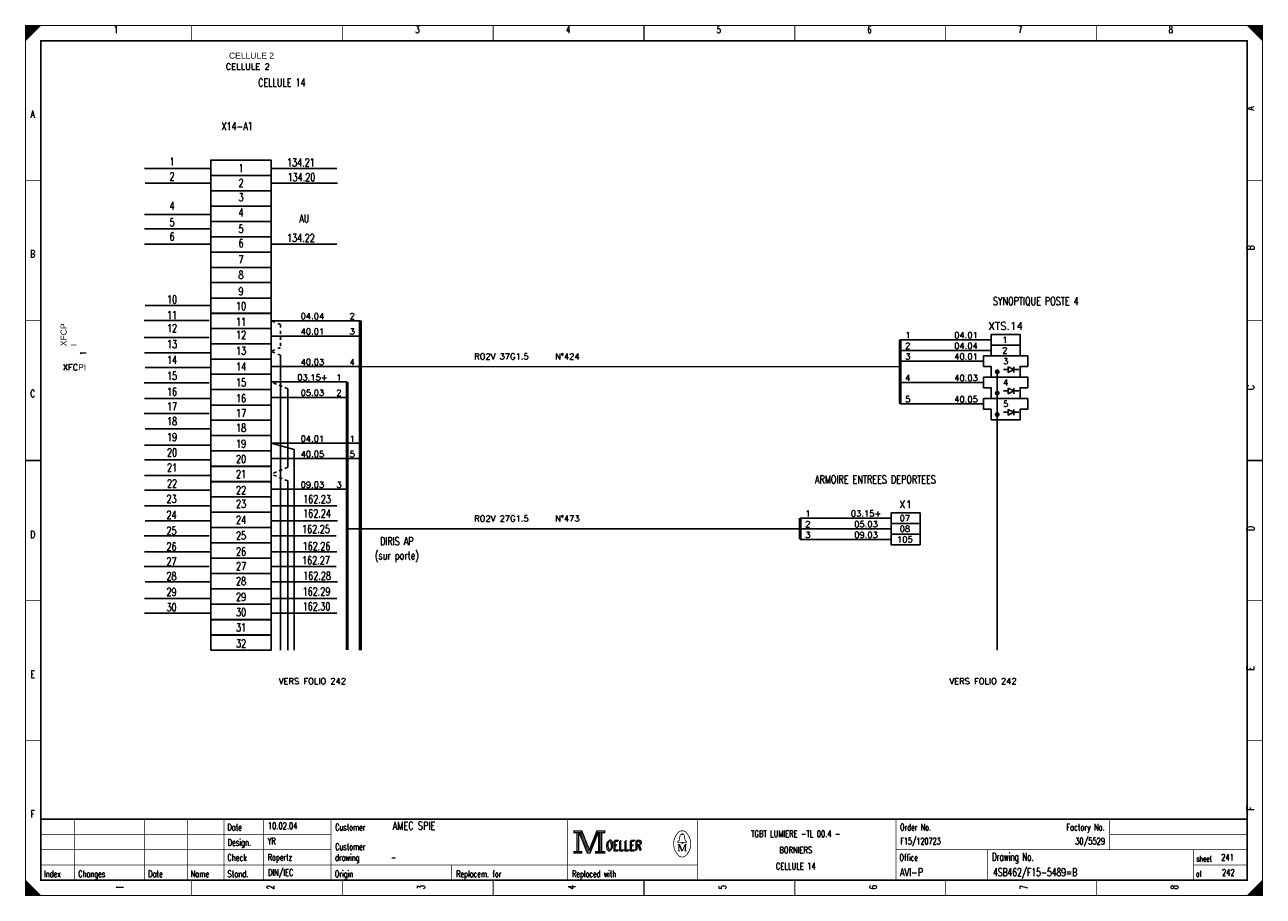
# Model space of a CAD drawing. Header units: centimetres. Extents: x 0 to 491, y -1040 to 69.
# Tile 6 of 181: x 50 to 91, y -960 to -931. Entities that reach past the tile are written whole.
import ezdxf
from ezdxf.enums import TextEntityAlignment as Align

# ---------------------------------------------------------------- set-up
doc = ezdxf.new("R2010")
doc.units = ezdxf.units.CM
doc.header["$MEASUREMENT"] = 0
doc.linetypes.add('CONTINU', pattern=[0])
doc.linetypes.add('DISCONTINU', pattern=[0.15, 0.1, -0.05])
doc.layers.get('0').update_dxf_attribs({"color": 9, "linetype": 'CONTINUOUS'})
for name, color, linetype in [('POINTILLE', 5, 'DISCONTINU'), ('SCH-3', 3, 'CONTINU'), ('TEXTE', 3, 'CONTINUOUS'), ('TRAIFIN', 1, 'CONTINUOUS'), ('TRAIGROS', 2, 'CONTINUOUS'), ('TRAIMOY', 4, 'CONTINUOUS')]:
    doc.layers.add(name, color=color, linetype=linetype)
doc.styles.get("Standard").update_dxf_attribs({"font": 'romans.shx', "bigfont": 'TXT.shx'})

# ---------------------------------------------------------------- blocks, each defined once
blk = doc.blocks.new('BRND')
at = {"layer": 'TRAIFIN'}
for p, q in [((0.8, -5.47), (0.8, -3.59)), ((0.8, -3.59), (2.68, -4.53)), ((2.68, -5.47), (2.68, -3.59)), ((-0.73, -4.53), (0.8, -4.53)), ((2.68, -4.53), (0.8, -5.47)), ((2.68, -4.53), (4.27, -4.53))]:
    blk.add_line(p, q, dxfattribs=at)
at = {"layer": 'TRAIMOY'}
blk.add_lwpolyline([(-4.75, -7), (-4.75, -3.5), (-7.25, -3.5), (-7.25, 0), (7.25, 0), (7.25, -3.5), (4.75, -3.5), (4.75, -7)], close=True, dxfattribs=at)

msp = doc.modelspace()

# ---------------------------------------------------------------- linework, layer by layer
at = {"color": 0, "linetype": 'Continuous'}
for p, q in [((53.898, -936.186), (56.031, -936.186)), ((58.059, -936.186), (60.192, -936.186)), ((53.916, -936.67), (56.049, -936.67)), ((58.077, -936.67), (60.21, -936.67)), ((53.898, -937.691), (56.031, -937.691)), ((53.898, -938.158), (56.031, -938.158)), ((53.898, -938.66), (56.031, -938.66)), ((58.059, -938.66), (60.192, -938.66)), ((53.916, -940.676), (56.049, -940.676)), ((53.88, -941.161), (56.013, -941.161)), ((53.88, -941.716), (56.013, -941.716)), ((53.898, -942.218), (56.031, -942.218)), ((53.916, -942.702), (56.049, -942.702)), ((53.88, -943.204), (56.013, -943.204)), ((53.898, -943.723), (56.031, -943.723)), ((53.88, -944.207), (56.013, -944.207)), ((53.916, -944.709), (56.049, -944.709)), ((53.898, -945.247), (56.031, -945.247)), ((53.898, -945.73), (56.031, -945.73)), ((53.898, -946.246), (56.031, -946.246)), ((53.898, -946.726), (56.031, -946.726)), ((53.898, -947.238), (56.031, -947.238)), ((58.059, -947.238), (60.192, -947.238)), ((53.916, -947.722), (56.049, -947.722)), ((58.077, -947.722), (60.21, -947.722)), ((53.88, -948.223), (56.013, -948.223)), ((58.041, -948.223), (60.174, -948.223)), ((53.898, -948.743), (56.031, -948.743)), ((58.059, -948.743), (60.192, -948.743)), ((53.88, -949.227), (56.013, -949.227)), ((58.041, -949.227), (60.174, -949.227)), ((53.916, -949.729), (56.049, -949.729)), ((58.077, -949.729), (60.21, -949.729)), ((53.898, -950.266), (56.031, -950.266)), ((58.059, -950.266), (60.192, -950.266)), ((53.898, -950.75), (56.031, -950.75)), ((58.059, -950.75), (60.192, -950.75))]:
    msp.add_line(p, q, dxfattribs=at)
at = {"color": 0, "const_width": 0.025, "flags": 128}
for points in [[(50, -945.75), (50, -931.5), (90.5, -931.5), (90.5, -960), (50, -960), (50, -945.75)], [(50, -931.5), (50.5, -931.5), (50, -932), (50, -931.5)], [(50.025, -931.5), (50.025, -931.975), (50.05, -931.95), (50.05, -931.5), (50.075, -931.5), (50.075, -931.925), (50.1, -931.9), (50.1, -931.5), (50.125, -931.5), (50.125, -931.875), (50.15, -931.85), (50.15, -931.5), (50.175, -931.5), (50.175, -931.825), (50.2, -931.8)], [(50.2, -931.8), (50.2, -931.5), (50.225, -931.5), (50.225, -931.775), (50.25, -931.75), (50.25, -931.5), (50.275, -931.5), (50.275, -931.725), (50.3, -931.7), (50.3, -931.5), (50.325, -931.5), (50.325, -931.675), (50.35, -931.65), (50.35, -931.5), (50.375, -931.5)], [(50.375, -931.5), (50.375, -931.625), (50.4, -931.6), (50.4, -931.5), (50.425, -931.5), (50.425, -931.575), (50.45, -931.55), (50.45, -931.5), (50.475, -931.5), (50.475, -931.525)], [(90, -931.5), (90.5, -932), (90.475, -931.975), (90.475, -931.5), (90.45, -931.5), (90.45, -931.95), (90.425, -931.925), (90.425, -931.5), (90.4, -931.5), (90.4, -931.9), (90.375, -931.875), (90.375, -931.5), (90.35, -931.5), (90.35, -931.85), (90.325, -931.825)], [(90.15, -931.65), (90.15, -931.5), (90.125, -931.5), (90.125, -931.625), (90.1, -931.6), (90.1, -931.5), (90.075, -931.5), (90.075, -931.575), (90.05, -931.55), (90.05, -931.5), (90.025, -931.5), (90.025, -931.525)], [(90.325, -931.825), (90.325, -931.5), (90.3, -931.5), (90.3, -931.8), (90.275, -931.775), (90.275, -931.5), (90.25, -931.5), (90.25, -931.75), (90.225, -931.725), (90.225, -931.5), (90.2, -931.5), (90.2, -931.7), (90.175, -931.675), (90.175, -931.5), (90.15, -931.5)], [(67.95, -957.88), (67.95, -957.95), (68.05, -957.95), (68.05, -958.55), (67.95, -958.55), (67.95, -958.62), (68.22, -958.62), (68.22, -958.55), (68.12, -958.55), (68.12, -957.95), (68.22, -957.95), (68.22, -957.88), (67.95, -957.88)], [(68.07, -957.93), (68.07, -958.57), (68.1, -958.57), (68.1, -957.93)], [(68.12, -957.95), (68.39, -958.62), (68.49, -958.62), (68.76, -957.95)], [(68.18, -957.95), (68.42, -958.54), (68.46, -958.54)], [(68.22, -957.88), (68.46, -958.48), (68.7, -957.88)], [(68.22, -957.95), (68.44, -958.51), (68.47, -958.51)], [(68.46, -958.58), (68.49, -958.58), (68.74, -957.95)], [(68.46, -958.54), (68.48, -958.54), (68.72, -957.95)], [(68.76, -957.95), (68.76, -958.55), (68.66, -958.55), (68.66, -958.62), (68.71, -958.62)], [(68.7, -957.88), (68.7, -957.95), (68.8, -957.95), (68.8, -958.55), (68.7, -958.55), (68.7, -958.62), (68.97, -958.62), (68.97, -958.55), (68.87, -958.55), (68.87, -957.95), (68.97, -957.95), (68.97, -957.88), (68.7, -957.88)], [(68.78, -957.93), (68.78, -958.57), (68.83, -958.57), (68.83, -957.93), (68.85, -957.93), (68.85, -958.57)], [(71.48, -958.26), (71.35, -958.26), (71.35, -958.24), (71.4, -958.2), (71.43, -958.04)], [(71.48, -958.01), (71.48, -957.98), (71.52, -957.98), (71.52, -958.01)], [(71.52, -958.26), (71.65, -958.26), (71.65, -958.24), (71.6, -958.2), (71.57, -958.04)], [(71.39, -958.33), (71.39, -958.54), (71.35, -958.54)], [(71.39, -958.33), (71.48, -958.54), (71.51, -958.54)], [(50, -959.5), (50, -960), (50.5, -960), (50, -959.5), (50.025, -959.525), (50.025, -960), (50.05, -960), (50.05, -959.55), (50.075, -959.575), (50.075, -960), (50.1, -960), (50.1, -959.6), (50.125, -959.625), (50.125, -960), (50.15, -960)], [(50.15, -960), (50.15, -959.65), (50.175, -959.675), (50.175, -960), (50.2, -960), (50.2, -959.7), (50.225, -959.725), (50.225, -960), (50.25, -960), (50.25, -959.75), (50.275, -959.775), (50.275, -960), (50.3, -960), (50.3, -959.8), (50.325, -959.825)], [(50.325, -959.825), (50.325, -960), (50.35, -960), (50.35, -959.85), (50.375, -959.875), (50.375, -960), (50.4, -960), (50.4, -959.9), (50.425, -959.925), (50.425, -960), (50.45, -960), (50.45, -959.95), (50.475, -959.975)], [(90.3, -960), (90.3, -959.7), (90.275, -959.725), (90.275, -960), (90.25, -960), (90.25, -959.75), (90.225, -959.775), (90.225, -960), (90.2, -960), (90.2, -959.8), (90.175, -959.825), (90.175, -960), (90.15, -960), (90.15, -959.85), (90.125, -959.875)], [(90.475, -959.525), (90.475, -960), (90.45, -960), (90.45, -959.55), (90.425, -959.575), (90.425, -960), (90.4, -960), (90.4, -959.6), (90.375, -959.625), (90.375, -960), (90.35, -960), (90.35, -959.65), (90.325, -959.675), (90.325, -960), (90.3, -960)], [(90.125, -959.875), (90.125, -960), (90.1, -960), (90.1, -959.9), (90.075, -959.925), (90.075, -960), (90.05, -960), (90.05, -959.95), (90.025, -959.975), (90.025, -960)]]:
    msp.add_lwpolyline(points, dxfattribs=at)
at = {"color": 0, "flags": 128}
for points, const_width in [([(50, -931.5), (90.5, -931.5), (90.5, -960), (50, -960)], 0.025), ([(50.5, -932), (90, -932), (90, -959.5), (50.5, -959.5)], 0.05), ([(50.5, -932), (90, -932), (90, -959.5), (50.5, -959.5)], 0.025), ([(67.97, -957.9), (68.2, -957.9), (68.2, -957.93), (67.97, -957.93)], 0.025), ([(68.72, -957.9), (68.95, -957.9), (68.95, -957.93), (68.72, -957.93)], 0.025), ([(67.97, -958.57), (68.2, -958.57), (68.2, -958.6), (67.97, -958.6)], 0.025), ([(68.68, -958.57), (68.95, -958.57), (68.95, -958.6), (68.68, -958.6)], 0.025), ([(71.48, -958.26), (71.52, -958.26), (71.52, -958.29), (71.48, -958.29)], 0.025)]:
    msp.add_lwpolyline(points, close=True, dxfattribs=dict(at, const_width=const_width))
at = {"color": 0}
for points, const_width in [([(55.438, -931.5), (55.438, -932)], 0.025), ([(60.375, -931.5), (60.375, -932)], 0.025), ([(65.312, -931.5), (65.312, -932)], 0.025), ([(70.25, -932), (70.25, -931.5)], 0.05), ([(70.25, -931.5), (70.25, -932)], 0.025), ([(75.188, -931.5), (75.188, -932)], 0.025), ([(80.125, -931.5), (80.125, -932)], 0.025), ([(85.062, -931.5), (85.062, -932)], 0.025), ([(50, -936.583), (50.5, -936.583)], 0.025), ([(90.5, -936.583), (90, -936.583)], 0.025), ([(50, -941.167), (50.5, -941.167)], 0.025), ([(90.5, -941.167), (90, -941.167)], 0.025), ([(50.5, -945.75), (50, -945.75)], 0.05), ([(50, -945.75), (50.5, -945.75)], 0.025), ([(90, -945.75), (90.5, -945.75)], 0.05), ([(90.5, -945.75), (90, -945.75)], 0.025), ([(50, -950.333), (50.5, -950.333)], 0.025), ([(90.5, -950.333), (90, -950.333)], 0.025), ([(50, -954.917), (50.5, -954.917)], 0.025), ([(90.5, -954.917), (90, -954.917)], 0.025), ([(90, -957.5), (50.5, -957.5)], 0.05), ([(51.6, -959.5), (51.6, -957.5)], 0.025), ([(53.9, -959.5), (53.9, -957.5)], 0.025), ([(55.3, -959.5), (55.3, -957.5)], 0.025), ([(56.5, -957.5), (56.5, -959.5)], 0.025), ([(57.8, -957.5), (57.8, -959.5)], 0.025), ([(60, -957.5), (60, -959.5)], 0.025), ([(67.75, -957.5), (67.75, -959.5)], 0.025), ([(72, -957.5), (72, -959.5)], 0.025), ([(78.5, -957.5), (78.5, -959.5)], 0.025), ([(85.5, -957.5), (85.5, -958.5)], 0.025), ([(50.5, -958), (60, -958)], 0.025), ([(68.15, -957.95), (68.4, -958.58)], 0.025), ([(68.47, -958.51), (68.7, -957.94)], 0.025), ([(71.46, -958.01), (71.55, -958.01)], 0.025), ([(85.5, -958), (90, -958)], 0.025), ([(50.5, -958.5), (60, -958.5)], 0.025), ([(68.4, -958.58), (68.46, -958.58)], 0.025), ([(71.35, -958.33), (71.42, -958.33)], 0.025), ([(71.39, -958.54), (71.43, -958.54)], 0.025), ([(71.42, -958.33), (71.51, -958.54)], 0.025), ([(71.51, -958.54), (71.59, -958.33)], 0.025), ([(71.65, -958.54), (71.57, -958.54)], 0.025), ([(71.59, -958.54), (71.59, -958.33)], 0.025), ([(71.59, -958.33), (71.65, -958.33)], 0.025), ([(71.61, -958.33), (71.61, -958.54)], 0.025), ([(78.5, -958.5), (90, -958.5)], 0.025), ([(81.5, -958.5), (81.5, -959.5)], 0.025), ([(88.25, -958.5), (88.25, -959.5)], 0.025), ([(50.5, -959), (72, -959)], 0.025), ([(63.95, -959), (63.95, -959.5)], 0.025), ([(88.25, -959), (90, -959)], 0.025), ([(55.438, -960), (55.438, -959.5)], 0.025), ([(60.375, -960), (60.375, -959.5)], 0.025), ([(65.312, -960), (65.312, -959.5)], 0.025), ([(70.25, -959.5), (70.25, -960)], 0.05), ([(70.25, -960), (70.25, -959.5)], 0.025), ([(75.188, -960), (75.188, -959.5)], 0.025), ([(80.125, -960), (80.125, -959.5)], 0.025), ([(85.062, -960), (85.062, -959.5)], 0.025), ([(90.5, -959.5), (90, -960)], 0.025), ([(50.475, -960), (50.475, -959.975)], 0.025)]:
    msp.add_lwpolyline(points, dxfattribs=dict(at, const_width=const_width))
at = {"color": 0, "linetype": 'Continuous'}
for points in [[(56.066, -936.41), (56.066, -935.908), (58.038, -935.908), (58.038, -936.41)], [(56.066, -936.912), (56.066, -936.41), (58.038, -936.41), (58.038, -936.912)], [(56.066, -937.414), (56.066, -936.912), (58.038, -936.912), (58.038, -937.414)], [(56.066, -937.916), (56.066, -937.414), (58.038, -937.414), (58.038, -937.916)], [(56.066, -938.418), (56.066, -937.916), (58.038, -937.916), (58.038, -938.418)], [(56.066, -938.92), (56.066, -938.418), (58.038, -938.418), (58.038, -938.92)], [(56.066, -939.422), (56.066, -938.92), (58.038, -938.92), (58.038, -939.422)], [(56.066, -939.924), (56.066, -939.422), (58.038, -939.422), (58.038, -939.924)], [(56.066, -940.427), (56.066, -939.924), (58.038, -939.924), (58.038, -940.427)], [(56.066, -940.929), (56.066, -940.427), (58.038, -940.427), (58.038, -940.929)], [(56.066, -941.421), (56.066, -940.919), (58.038, -940.919), (58.038, -941.421)], [(56.066, -941.923), (56.066, -941.421), (58.038, -941.421), (58.038, -941.923)], [(56.066, -942.425), (56.066, -941.923), (58.038, -941.923), (58.038, -942.425)], [(56.066, -942.927), (56.066, -942.425), (58.038, -942.425), (58.038, -942.927)], [(56.066, -943.429), (56.066, -942.927), (58.038, -942.927), (58.038, -943.429)], [(56.066, -943.932), (56.066, -943.429), (58.038, -943.429), (58.038, -943.932)], [(56.066, -944.434), (56.066, -943.932), (58.038, -943.932), (58.038, -944.434)], [(56.066, -944.936), (56.066, -944.434), (58.038, -944.434), (58.038, -944.936)], [(56.066, -945.438), (56.066, -944.936), (58.038, -944.936), (58.038, -945.438)], [(56.066, -945.94), (56.066, -945.438), (58.038, -945.438), (58.038, -945.94)], [(56.066, -946.447), (56.066, -945.945), (58.038, -945.945), (58.038, -946.447)], [(56.066, -946.945), (56.066, -946.443), (58.038, -946.443), (58.038, -946.945)], [(56.066, -947.445), (56.066, -946.943), (58.038, -946.943), (58.038, -947.445)], [(56.066, -947.947), (56.066, -947.445), (58.038, -947.445), (58.038, -947.947)], [(56.066, -948.449), (56.066, -947.947), (58.038, -947.947), (58.038, -948.449)], [(56.066, -948.951), (56.066, -948.449), (58.038, -948.449), (58.038, -948.951)], [(56.066, -949.454), (56.066, -948.951), (58.038, -948.951), (58.038, -949.454)], [(56.066, -949.956), (56.066, -949.454), (58.038, -949.454), (58.038, -949.956)], [(56.066, -950.458), (56.066, -949.956), (58.038, -949.956), (58.038, -950.458)], [(56.066, -950.96), (56.066, -950.458), (58.038, -950.458), (58.038, -950.96)], [(56.066, -951.467), (56.066, -950.965), (58.038, -950.965), (58.038, -951.467)], [(56.066, -951.964), (56.066, -951.462), (58.038, -951.462), (58.038, -951.964)]]:
    msp.add_lwpolyline(points, close=True, dxfattribs=at)
at = {"color": 0, "const_width": 0.025, "flags": 128}
for points in [[(71.35, -957.961, 0.373815), (71.349, -958.657, 0.373815)], [(71.649, -957.96, 0.530775), (71.351, -957.959, 0.530775)], [(71.46, -958.01, 0.414214), (71.43, -958.04, 0.414214)], [(71.57, -958.04, 0.414214), (71.54, -958.01, 0.414214)], [(71.65, -958.66, 0.378582), (71.646, -957.956, 0.378582)], [(71.35, -958.66, 0.532213), (71.649, -958.661, 0.532213)]]:
    msp.add_lwpolyline(points, format="xyb", dxfattribs=at)
at = {"layer": 'POINTILLE', "color": 0, "const_width": 0.05}
for points in [[(78.641, -942.676), (60.963, -942.676)], [(75.366, -947.987), (60.53, -947.987)]]:
    msp.add_lwpolyline(points, dxfattribs=at)
at = {"layer": 'TRAIFIN', "color": 0}
for p, q in [((60.963, -941.17), (58.038, -941.17)), ((60.963, -941.672), (58.038, -941.672)), ((81.616, -941.794), (78.641, -941.794)), ((58.353, -951.963), (58.353, -942.303)), ((81.616, -942.144), (78.641, -942.144)), ((60.963, -942.676), (58.038, -942.676)), ((81.366, -942.494), (78.641, -942.494)), ((60.53, -943.178), (58.038, -943.178)), ((58.583, -945.973), (58.583, -943.401)), ((81.366, -943.194), (78.641, -943.194)), ((60.53, -943.681), (58.038, -943.681)), ((81.366, -943.894), (78.641, -943.894)), ((60.963, -945.187), (58.038, -945.187)), ((58.791, -945.391), (58.038, -945.187)), ((58.791, -951.961), (58.791, -945.391)), ((60.963, -945.689), (58.038, -945.689)), ((58.583, -951.963), (58.583, -946.419)), ((60.53, -946.694), (58.038, -946.694)), ((78.341, -947.637), (75.366, -947.637)), ((78.341, -947.987), (75.366, -947.987)), ((78.341, -948.337), (75.366, -948.337))]:
    msp.add_line(p, q, dxfattribs=at)
at = {"layer": 'TRAIFIN', "color": 0, "linetype": 'DISCONTINU'}
for p, q in [((58.353, -941.298), (58.038, -941.17)), ((58.353, -941.298), (58.353, -942.045)), ((58.353, -942.045), (58.038, -942.174)), ((58.353, -942.303), (58.038, -942.174)), ((58.583, -943.401), (58.038, -943.178)), ((58.583, -945.973), (58.038, -946.196)), ((58.583, -946.419), (58.038, -946.196))]:
    msp.add_line(p, q, dxfattribs=at)
at = {"layer": 'TRAIFIN', "color": 0, "const_width": 0.072}
for points in [[(81.772, -942.844, 1), (81.86, -942.844, 1)], [(81.772, -943.544, 1), (81.86, -943.544, 1)], [(81.772, -944.244, 1), (81.86, -944.244, 1)]]:
    msp.add_lwpolyline(points, format="xyb", close=True, dxfattribs=at)
at = {"layer": 'TRAIGROS', "color": 0}
msp.add_line((81.816, -942.844), (81.816, -951.964), dxfattribs=at)
at = {"layer": 'TRAIGROS', "color": 0, "const_width": 0.1}
for points in [[(60.963, -941.17), (60.963, -951.964)], [(78.641, -941.794), (78.641, -943.894)], [(60.53, -943.178), (60.53, -951.961)], [(75.366, -947.637), (75.366, -948.337)]]:
    msp.add_lwpolyline(points, dxfattribs=at)
at = {"layer": 'TRAIMOY', "color": 0}
for points in [[(81.616, -941.619), (82.566, -941.619), (82.566, -941.969), (81.616, -941.969)], [(81.616, -941.969), (82.566, -941.969), (82.566, -942.319), (81.616, -942.319)], [(78.341, -947.462), (79.291, -947.462), (79.291, -947.812), (78.341, -947.812)], [(78.341, -947.812), (79.291, -947.812), (79.291, -948.162), (78.341, -948.162)], [(78.341, -948.162), (79.291, -948.162), (79.291, -948.512), (78.341, -948.512)]]:
    msp.add_lwpolyline(points, close=True, dxfattribs=at)

# ---------------------------------------------------------------- block references
at = {"layer": 'SCH-3', "color": 0, "xscale": 0.1, "yscale": 0.1, "zscale": 0.1}
for p in [(82.091, -942.319), (82.091, -943.019), (82.091, -943.719)]:
    msp.add_blockref('BRND', p, dxfattribs=at)

# ---------------------------------------------------------------- texts
at = {"color": 0}
for s, height, width, p in [('1', 0.238, 0.672, (52.965, -931.514)), ('3', 0.238, 0.672, (62.832, -931.514)), ('4', 0.238, 0.672, (67.766, -931.514)), ('5', 0.238, 0.672, (72.699, -931.514)), ('6', 0.238, 0.672, (77.632, -931.514)), ('7', 0.238, 0.672, (82.566, -931.514)), ('8', 0.238, 0.672, (87.499, -931.514)), ('CELLULE 14', 0.2619, 0.736, (58.393, -933.24)), ('A', 0.238, 0.76, (50.233, -934.283)), ('X14-A1', 0.2619, 0.736, (56.925, -934.67)), ('1', 0.262, 0.736, (54.797, -935.828)), ('134.21', 0.2619, 0.736, (59.016, -935.855)), ('1', 0.262, 0.736, (57.057, -936.043)), ('2', 0.262, 0.736, (54.797, -936.312)), ('2', 0.262, 0.736, (57.057, -936.527)), ('134.20', 0.2619, 0.736, (59.034, -936.339)), ('3', 0.262, 0.736, (57.057, -936.993)), ('4', 0.262, 0.736, (54.797, -937.279)), ('4', 0.262, 0.736, (57.057, -937.495)), ('5', 0.262, 0.736, (54.797, -937.817)), ('AU', 0.2619, 0.736, (59.125, -937.687)), ('6', 0.262, 0.736, (54.797, -938.284)), ('5', 0.262, 0.736, (57.057, -938.032)), ('134.22', 0.2619, 0.736, (59.016, -938.329)), ('6', 0.262, 0.736, (57.057, -938.499)), ('B', 0.238, 0.76, (50.233, -938.861)), ('7', 0.262, 0.736, (57.057, -939.037)), ('8', 0.262, 0.736, (57.057, -939.538)), ('10', 0.2619, 0.736, (54.797, -940.345)), ('9', 0.262, 0.736, (57.057, -940.076)), ('10', 0.2619, 0.736, (57.057, -940.56)), ('SYNOPTIQUE POSTE 4', 0.26194, 0.736, (83.08, -940.396)), ('11', 0.2619, 0.736, (54.797, -940.857)), ('11', 0.2619, 0.736, (57.057, -941.072)), ('12', 0.2619, 0.736, (54.797, -941.287)), ('12', 0.2619, 0.736, (57.057, -941.502)), ('13', 0.2619, 0.736, (54.797, -941.806)), ('14', 0.2619, 0.736, (54.797, -942.326)), ('13', 0.2619, 0.736, (57.057, -942.021)), ('14', 0.2619, 0.736, (57.057, -942.541)), ('15', 0.2619, 0.736, (54.797, -942.846)), ('15', 0.2619, 0.736, (57.057, -943.061)), ('C', 0.238, 0.76, (50.233, -943.439)), ('16', 0.2619, 0.736, (54.797, -943.365)), ('16', 0.2619, 0.736, (57.057, -943.581)), ('17', 0.2619, 0.736, (54.797, -943.849)), ('18', 0.2619, 0.736, (54.797, -944.333)), ('17', 0.2619, 0.736, (57.057, -944.064)), ('18', 0.2619, 0.736, (57.057, -944.548)), ('19', 0.2619, 0.736, (54.797, -944.853)), ('19', 0.2619, 0.736, (57.057, -945.068)), ('20', 0.2619, 0.736, (54.797, -945.355)), ('20', 0.2619, 0.736, (57.057, -945.57)), ('21', 0.2619, 0.736, (54.797, -945.852)), ('22', 0.2619, 0.736, (54.797, -946.376)), ('21', 0.2619, 0.736, (57.057, -946.067)), ('ARMOIRE ENTREES DEPORTEES', 0.26194, 0.736, (77.827, -946.239)), ('22', 0.2619, 0.736, (57.057, -946.591)), ('23', 0.2619, 0.736, (54.78, -946.88)), ('23', 0.2619, 0.736, (57.057, -947.041)), ('162.23', 0.2619, 0.736, (59.545, -946.884)), ('24', 0.2619, 0.736, (54.78, -947.4)), ('24', 0.2619, 0.736, (57.057, -947.561)), ('162.24', 0.2619, 0.736, (59.545, -947.35)), ('D', 0.238, 0.76, (50.233, -948.053)), ('25', 0.2619, 0.736, (54.78, -947.919)), ('162.25', 0.2619, 0.736, (59.509, -947.866)), ('26', 0.2619, 0.736, (54.78, -948.439)), ('25', 0.2619, 0.736, (57.057, -948.081)), ('162.26', 0.2619, 0.736, (59.527, -948.426)), ('DIRIS AP', 0.2619, 0.736, (62.156, -948.263)), ('26', 0.2619, 0.736, (57.057, -948.6)), ('(sur porte)', 0.26194, 0.736, (62.156, -948.729)), ('27', 0.2619, 0.736, (54.78, -948.923)), ('27', 0.2619, 0.736, (57.057, -949.084)), ('162.27', 0.2619, 0.736, (59.509, -948.888)), ('28', 0.2619, 0.736, (54.78, -949.407)), ('28', 0.2619, 0.736, (57.057, -949.568)), ('162.28', 0.2619, 0.736, (59.545, -949.394)), ('29', 0.2619, 0.736, (54.78, -949.926)), ('29', 0.2619, 0.736, (57.057, -950.088)), ('162.29', 0.2619, 0.736, (59.527, -949.91)), ('30', 0.2619, 0.736, (54.78, -950.428)), ('162.30', 0.2619, 0.736, (59.527, -950.398)), ('30', 0.2619, 0.736, (57.057, -950.589)), ('31', 0.2619, 0.736, (57.057, -951.087)), ('32', 0.2619, 0.736, (57.057, -951.611)), ('E', 0.238, 0.76, (50.233, -952.632)), ('F', 0.238, 0.76, (50.233, -957.21)), ('TGBT LUMIERE -TL 00.4 -', 0.21431, 0.7536, (75.219, -957.87)), ('BORNIERS', 0.2143, 0.76, (75.219, -958.403)), ('CELLULE 14', 0.2143, 0.681231, (75.219, -958.935))]:
    msp.add_text(s, height=height, dxfattribs=dict(at, width=width)).set_placement(p, align=Align.TOP_CENTER)
at = {"color": 0, "width": 0.76}
for s, p in [('A', (89.991, -934.283)), ('B', (89.991, -938.861)), ('C', (89.992, -943.439)), ('D', (89.992, -948.053)), ('E', (89.991, -952.632)), ('F', (89.991, -957.21))]:
    msp.add_text(s, height=0.238, rotation=90, dxfattribs=at).set_placement(p, align=Align.TOP_LEFT)
at = {"color": 0}
for s, height, width, p in [('Date', 0.2143, 0.64, (56.605, -957.658)), ('Customer', 0.2143, 0.62, (60.14, -957.658)), ('Order No.', 0.2143, 0.656889, (78.633, -957.658)), ('Design.', 0.2143, 0.636571, (56.619, -958.154)), ('OELLER', 0.3096, 0.76, (69.032, -958.19)), ('Customer', 0.2143, 0.62, (60.14, -958.296)), ('OELLER', 0.3096, 0.76, (68.996, -958.225)), ('OELLER', 0.3096, 0.76, (68.996, -958.225)), ('Drawing No.', 0.26194, 0.646545, (81.643, -958.602)), ('Check', 0.2143, 0.632, (56.612, -958.651)), ('drawing', 0.2143, 0.6, (60.133, -958.651)), ('Office', 0.2143, 0.626667, (78.615, -958.651)), ('sheet', 0.1905, 0.6, (88.338, -958.701)), ('Index', 0.2143, 0.632, (50.609, -959.184)), ('Changes', 0.2143, 0.622857, (51.726, -959.184)), ('Date', 0.2143, 0.64, (54.015, -959.184)), ('Name', 0.2143, 0.64, (55.404, -959.184)), ('Stand.', 0.2143, 0.642667, (56.612, -959.184)), ('Origin', 0.2143, 0.626667, (60.127, -959.184)), ('Replacem. for', 0.21431, 0.627077, (64.097, -959.184)), ('Replaced with', 0.21431, 0.619692, (67.895, -959.184)), ('of', 0.1905, 0.6, (88.323, -959.198))]:
    msp.add_text(s, height=height, dxfattribs=dict(at, width=width)).set_placement(p, align=Align.TOP_LEFT)
for s, height, width, p in [('10.02.04', 0.2143, 0.678, (57.934, -957.892)), ('AMEC SPIE', 0.2619, 0.752889, (62.016, -957.923)), ('YR', 0.2143, 0.626667, (57.927, -958.389)), ('F15/120723', 0.2143, 0.6832, (78.639, -958.389)), ('Ropertz', 0.2143, 0.622857, (57.932, -958.921)), ('-', 0.214, 0.696, (61.965, -958.921)), ('241', 0.2143, 0.672, (89.15, -958.921)), ('DIN/IEC', 0.2143, 0.750857, (57.935, -959.418)), ('AVI-P', 0.2619, 0.7472, (78.624, -959.449)), ('4SB462/F15-5489=B', 0.26194, 0.6928, (81.679, -959.449)), ('242', 0.2143, 0.672, (89.177, -959.418))]:
    msp.add_text(s, height=height, dxfattribs=dict(at, width=width)).set_placement(p, align=Align.BOTTOM_LEFT)
at = {"color": 0, "width": 0.646545}
msp.add_text('Factory No.', height=0.21431, dxfattribs=at).set_placement((85.335, -957.658), align=Align.TOP_RIGHT)
at = {"color": 0, "width": 0.675429}
msp.add_text('30/5529', height=0.2143, dxfattribs=at).set_placement((85.346, -958.389), align=Align.BOTTOM_RIGHT)
at = {"color": 0, "width": 0.672}
for s, p in [('1', (52.965, -959.73)), ('2', (57.899, -959.73)), ('3', (62.832, -959.73)), ('4', (67.766, -959.73)), ('5', (72.699, -959.73)), ('6', (77.632, -959.73)), ('7', (82.566, -959.73)), ('8', (87.499, -959.73))]:
    msp.add_text(s, height=0.238, rotation=90, dxfattribs=at).set_placement(p, align=Align.TOP_CENTER)
at = {"linetype": 'Continuous', "char_height": 0.2, "attachment_point": 1}
for s, insert, width in [('{\\fArial|b0|i0|c0|p34;CELLULE 2}', (56.661, -932.386), 6.70761), ('CELLULE 2', (56.554, -932.745), 6.42066), ('XFC{\\fArial|b0|i0|c0|p34;PI}', (51.217, -942.596), 0.37664)]:
    msp.add_mtext(s, dxfattribs=dict(at, insert=insert, width=width))
at = {"linetype": 'Continuous', "char_height": 0.2, "attachment_point": 1, "rotation": 90}
for s, insert, width in [('{\\fArial|b0|i0|c0|p34;XFCP\\PI}', (51.145, -942.004), 0.37664), ('1', (51.784, -942.317), 0.39457)]:
    msp.add_mtext(s, dxfattribs=dict(at, insert=insert, width=width))
at = {"layer": 'TEXTE', "color": 0}
for s, p in [('04.04', (59.393, -941.02)), ('2', (60.696, -941.02)), ('40.01', (59.393, -941.522)), ('3', (60.696, -941.522)), ('1', (78.888, -941.644)), ('04.01', (80.794, -941.644)), ('2', (78.888, -941.994)), ('04.04', (80.794, -941.994)), ('1', (82.066, -941.794)), ('3', (78.888, -942.344)), ('40.01', (80.794, -942.344)), ('2', (82.066, -942.144)), ('3', (82.091, -942.494)), ('40.03', (59.393, -942.526)), ('4', (60.696, -942.526)), ('03.15+', (59.393, -943.028)), ('1', (60.264, -943.028)), ('4', (78.888, -943.044)), ('40.03', (80.794, -943.044)), ('4', (82.091, -943.194)), ('05.03', (59.393, -943.531)), ('2', (60.264, -943.531)), ('5', (78.888, -943.744)), ('40.05', (80.794, -943.744)), ('5', (82.091, -943.894)), ('04.01', (59.393, -945.037)), ('1', (60.696, -945.037)), ('40.05', (59.393, -945.539)), ('5', (60.696, -945.539)), ('09.03', (59.393, -946.544)), ('3', (60.264, -946.544)), ('1', (75.613, -947.487)), ('03.15+', (77.519, -947.487)), ('07', (78.791, -947.637)), ('3', (75.613, -948.187)), ('2', (75.613, -947.837)), ('05.03', (77.519, -947.837)), ('09.03', (77.519, -948.187)), ('08', (78.791, -947.987)), ('105', (78.791, -948.337)), ('VERS FOLIO 242', (59.393, -952.979)), ('VERS FOLIO 242', (81.351, -952.979))]:
    msp.add_text(s, height=0.2, dxfattribs=at).set_placement(p, align=Align.MIDDLE)
for s, p in [('XTS.14', (82.091, -941.47)), ('X1', (78.816, -947.313))]:
    msp.add_text(s, height=0.25, dxfattribs=at).set_placement(p, align=Align.CENTER)
for s, p in [('RO2V 37G1.5', (64.69, -942.441)), ('N°424', (67.336, -942.441)), ('RO2V 27G1.5', (64.69, -947.752)), ('N°473', (67.336, -947.752))]:
    msp.add_text(s, height=0.2, dxfattribs=at).set_placement(p)

doc.saveas('drawing.dxf')
